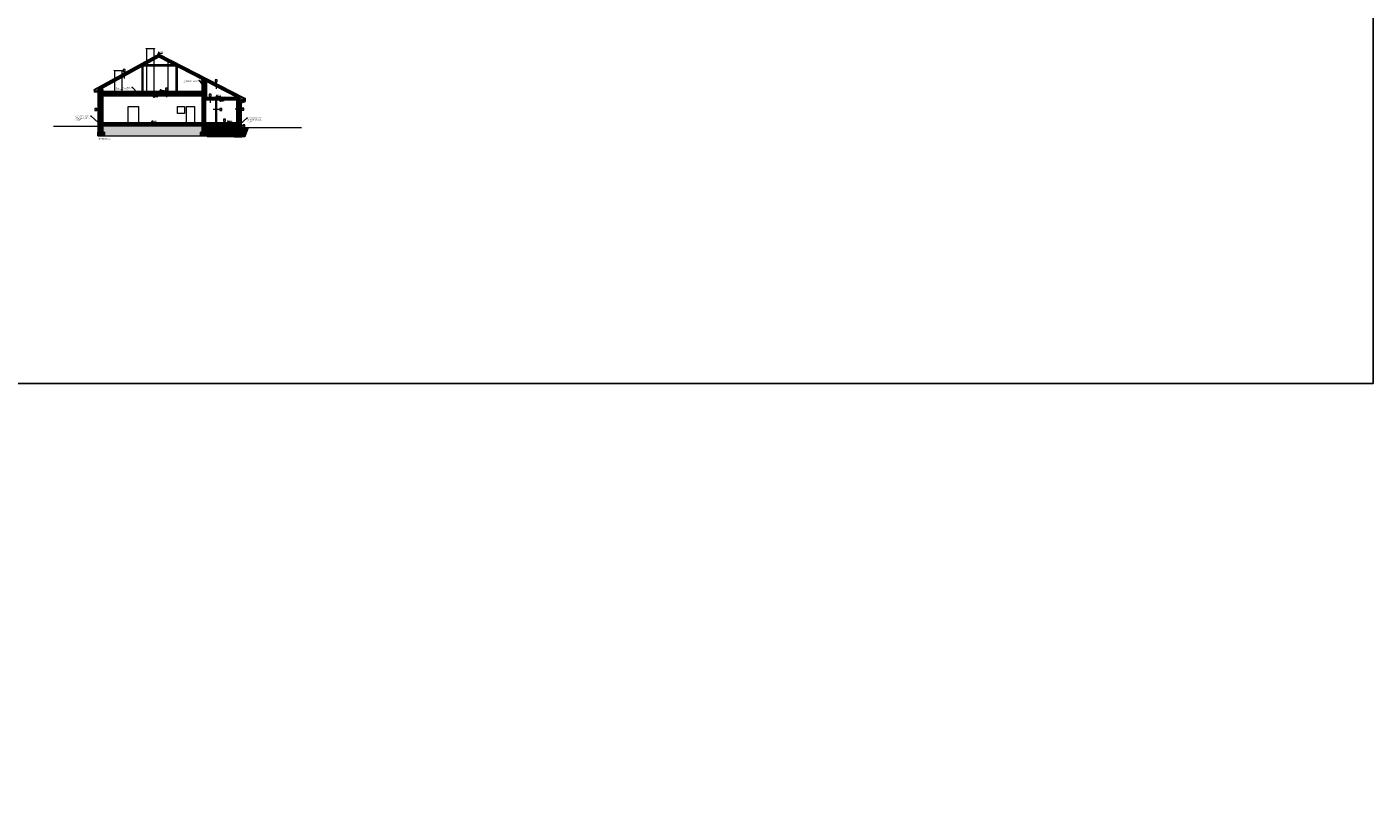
# Model space of a CAD drawing. Header units: millimetres. Extents: x 6506 to 39690, y 6022 to 25261.
# Tile 57 of 59: x 22987 to 39690, y 6022 to 15641. Entities that reach past the tile are written whole.
import ezdxf
from ezdxf import colors
from ezdxf.entities.mleader import LeaderData, LeaderLine
from ezdxf.enums import TextEntityAlignment as Align
from ezdxf.math import Vec2, Vec3

# ---------------------------------------------------------------- set-up
doc = ezdxf.new("R2010")
doc.units = ezdxf.units.MM
doc.linetypes.add('ACAD_ISO03W100', pattern=[30, 12, -18])
doc.layers.add('000_HATCH', color=253, linetype='Continuous', lineweight=5, transparency=0.5)
for name, color, linetype, lineweight, true_color in [('A_DZIAŁOWA_PROJEKTOWANE', 7, 'Continuous', 18, 0x007cb0), ('A_HATCH', 7, 'Continuous', 5, 0x999999), ('A_IZOLEACJA TERMI_PROJEKTOWANA', 7, 'Continuous', 15, 0x0089b6), ('A_WIDOK 2PLAN', 7, 'Continuous', 9, 0x666666), ('A_ŚCIANY NOWOPROJEKTOWANE', 140, 'Continuous', 35, 0x00bfff)]:
    doc.layers.add(name, color=color, linetype=linetype, lineweight=lineweight, true_color=true_color)
for name, color, linetype, lineweight in [('A_HYDROIZOLACJA', 200, 'ACAD_ISO03W100', 9), ('A_KONST_ISTNIEJĄCE', 83, 'Continuous', 25), ('A_OPISY', 40, 'Continuous', 9), ('A_WIDOK', 141, 'Continuous', 13)]:
    doc.layers.add(name, color=color, linetype=linetype, lineweight=lineweight)
doc.layers.add('A_NIEWIDOCZNE  POMOCNICZE', color=252, linetype='ACAD_ISO03W100', lineweight=5, plot=False)
doc.layers.add('A_RYNNY', color=71, linetype='Continuous')
doc.styles.add('APLUS', font='arial.ttf', dxfattribs={"width": 0.6})
doc.styles.get("Standard").update_dxf_attribs({"font": 'arial.ttf'})
doc.linetypes.add('BATTING', pattern='A,0.0001,-0.1,[134,ltypeshp.shx,S=0.1,R=0,X=-0.1,Y=0],-0.2,[134,ltypeshp.shx,S=0.1,R=180,X=0.1,Y=0],-0.1', length=0.4001)
pattern_1 = [(45, (4017.207, -2375.465), (-4.490128, 4.490128), []), (45, (4021.697, -2375.465), (-4.490128, 4.490128), [3.175, -1.5875])]
pattern_2 = [(45, (4017.2067, -2375.465), (-2.24506403, 2.24506403), [])]
pattern_3 = [(135, (-3039.768, -2375.465), (-21.552615, 0), [15.24, -15.24]), (135, (-3037.972, -2373.669), (-21.552615, 0), [15.24, -15.24]), (135, (-3036.176, -2371.873), (-21.552615, 0), [15.24, -15.24]), (135, (-3034.38, -2370.077), (-21.552615, 0), [15.24, -15.24]), (135, (-3032.584, -2368.28), (-21.552615, 0), [15.24, -15.24]), (135, (-3030.787, -2366.485), (-21.552615, 0), [15.24, -15.24]), (135, (-3028.991, -2364.689), (-21.552615, 0), [15.24, -15.24]), (45, (-3050.544, -2364.689), (21.552615, 0), [15.24, -15.24]), (45, (-3052.34, -2362.893), (21.552615, 0), [15.24, -15.24]), (45, (-3054.136, -2361.096), (21.552615, 0), [15.24, -15.24]), (45, (-3055.932, -2359.3), (21.552615, 0), [15.24, -15.24]), (45, (-3057.728, -2357.504), (21.552615, 0), [15.24, -15.24]), (45, (-3059.524, -2355.708), (21.552615, 0), [15.24, -15.24]), (45, (-3061.32, -2353.912), (21.552615, 0), [15.24, -15.24])]

# ---------------------------------------------------------------- blocks, each defined once
blk = doc.blocks.new('*U9')
blk.add_hatch(color=256).paths.add_polyline_path([(0, 0.15), (-0.2, 0.15), (0, 0)])
blk.add_line((0, 0.15), (0, 0.4))
blk.add_lwpolyline([(0, 0.15), (0, 0), (-0.2, 0.15), (0.69, 0.15)])
at = {"style": 'APLUS', "width": 0.8}
blk.add_attdef('%%P_0.00', text='', height=0.2, dxfattribs=at).set_placement((-0.15, 0.15), align=Align.BOTTOM_LEFT)
blk = doc.blocks.new('*U226')
blk.add_hatch(color=256).paths.add_polyline_path([(0, -0.15), (-0.2, -0.15), (0, 0)])
blk.add_line((0, -0.15), (0, -0.4))
blk.add_lwpolyline([(0, -0.15), (0, 0), (-0.2, -0.15), (0.69, -0.15)])
at = {"style": 'APLUS', "width": 0.8}
blk.add_attdef('%%P_0.00', text='', height=0.2, dxfattribs=at).set_placement((-0.15, -0.47), align=Align.BOTTOM_LEFT)
blk = doc.blocks.new('*U227')
blk.add_hatch(color=256).paths.add_polyline_path([(0, 0.15), (-0.2, 0.15), (0, 0)])
blk.add_line((0, 0.15), (0, 0.4))
blk.add_lwpolyline([(0, 0.15), (0, 0), (-0.2, 0.15), (0.69, 0.15)])
at = {"style": 'APLUS', "width": 0.8}
blk.add_attdef('%%P_0.00', text='', height=0.2, dxfattribs=at).set_placement((-0.15, 0.15), align=Align.BOTTOM_LEFT)
blk = doc.blocks.new('*U228')
blk.add_line((0, 0.15), (0, 0.4))
blk.add_lwpolyline([(0, 0.15), (0, 0), (-0.2, 0.15), (0.69, 0.15)])
at = {"style": 'APLUS', "width": 0.8}
blk.add_attdef('%%P_0.00', text='', height=0.2, dxfattribs=at).set_placement((-0.15, 0.15), align=Align.BOTTOM_LEFT)

msp = doc.modelspace()

# ---------------------------------------------------------------- hatches: boundary and pattern name
at = {"layer": '000_HATCH', "ltscale": 2}
h = msp.add_hatch(dxfattribs=at)
h.set_pattern_fill('AR-SAND', color=256, scale=0.3)
h.set_pattern_definition([(37.5, (4017.207, -2375.465), (-0.4800094, 14.682397), [0, -11.5824, 0, -12.954, 0, -12.3825]), (7.5, (4017.207, -2375.465), (13.485698, 21.504753), [0, -6.2484, 0, -10.4394, 0, -4.0005]), (327.5, (4007.834, -2375.465), (23.729771, 0.0431155), [0, -3.81, 0, -13.716, 0, -17.907]), (317.5, (4007.834, -2375.465), (22.906694, 6.68788), [0, -1.905, 0, -8.9916, 0, -10.287])])
h.paths.add_polyline_path([(25139.8, 14288.3), (25139.8, 14333.3), (25159.8, 14333.3), (25159.8, 14412.9), (23927.8, 14412.9), (23927.8, 14333.4), (23947.8, 14333.4), (23947.8, 14288.4)])
h = msp.add_hatch(dxfattribs=at)
h.set_pattern_fill('ANSI33', color=256)
h.set_pattern_definition(pattern_1)
h.paths.add_polyline_path([(25593.8, 14450.9), (25202.8, 14450.9), (25202.8, 14445.9), (25593.8, 14445.9)])
h = msp.add_hatch(dxfattribs=at)
h.set_pattern_fill('ANSI31', color=256)
h.set_pattern_definition(pattern_2)
h.paths.add_polyline_path([(25593.8, 14423.9), (25593.8, 14433.9), (25202.8, 14433.9), (25202.8, 14423.9)])
h = msp.add_hatch(dxfattribs=at)
h.set_pattern_fill('AR-CONC', color=256, scale=0.05)
h.set_pattern_definition([(50, (4017.207, -2375.465), (9.1092334, -0.7969543), [0.9525, -10.4775]), (355, (4017.207, -2375.465), (-1.762171, 9.5528423), [0.762, -8.3820292]), (100.451445, (4017.966, -2375.531), (7.3470624, 8.7558876), [0.8095004, -8.9045122]), (46.1842, (4017.207, -2372.925), (13.553952, -2.1021164), [1.42875, -15.71625]), (96.63556, (4018.336, -2373.1), (11.870207, 12.371306), [1.214251, -13.3567804]), (351.18415, (4017.207, -2372.925), (11.870207, 12.371306), [1.1429984, -12.5729866]), (21, (4018.477, -2373.56), (7.5807196, -5.11326), [0.9525, -10.4775]), (326, (4018.477, -2373.56), (3.0901014, 9.2093983), [0.762, -8.382]), (71.451445, (4019.1085, -2373.986), (10.670821, 4.0961384), [0.8095004, -8.904497]), (37.5, (4017.2067, -2375.465), (0.15443016, 4.22775194), [0, -8.2804, 0, -8.509, 0, -8.41375]), (7.5, (4017.2067, -2375.465), (3.3409831, 5.00902874), [0, -4.8514, 0, -8.0899, 0, -3.20675]), (327.5, (4014.3746, -2375.465), (6.77952976, -0.2864372), [0, -3.175, 0, -9.906, 0, -13.1445]), (317.5, (4013.1046, -2375.465), (7.4064591, 1.2713246), [0, -4.1275, 0, -6.5786, 0, -9.3345])])
h.paths.add_polyline_path([(25202.8, 14423.9), (25202.8, 14403.9), (25593.8, 14403.9), (25593.8, 14423.9)])
h = msp.add_hatch(dxfattribs=at)
h.set_pattern_fill('AR-PARQ1', color=256, scale=0.05, angle=45)
h.set_pattern_definition(pattern_3)
h.paths.add_polyline_path([(25202.8, 14403.9), (25202.8, 14333.3), (25222.8, 14333.3), (25222.8, 14278.3), (25560.3, 14278.3), (25570.3, 14288.3), (25570.3, 14333.3), (25593.8, 14333.3), (25593.8, 14403.9)])
h = msp.add_hatch(dxfattribs=at)
h.set_pattern_fill('AR-PARQ1', color=256, scale=0.05, angle=45)
h.set_pattern_definition(pattern_3)
h.paths.add_polyline_path([(25629.8, 14390.9), (25629.8, 14334.3), (25641.3, 14334.3), (25641.3, 14333.8), (25641.3, 14333.3), (25641.3, 14288.3), (25651.3, 14278.3), (25691.3, 14278.3), (25730.7, 14390.9)])
at = {"layer": 'A_DZIAŁOWA_PROJEKTOWANE', "ltscale": 2}
h = msp.add_hatch(dxfattribs=at)
h.set_pattern_fill('ANSI31', color=256)
h.set_pattern_definition(pattern_2)
h.paths.add_polyline_path([(25593.8, 14434.9), (25617.8, 14434.9), (25617.8, 14751.4), (25593.8, 14751.4)])
h = msp.add_hatch(dxfattribs=at)
h.set_pattern_fill('ANSI33', color=256)
h.set_pattern_definition(pattern_1)
h.paths.add_polyline_path([(25617.8, 14433.9), (25593.8, 14433.9), (25593.8, 14333.3), (25617.8, 14333.3)])
h.paths.add_polyline_path([(25570.3, 14333.3), (25570.3, 14288.3), (25641.3, 14288.3), (25641.3, 14333.3)])
h = msp.add_hatch(dxfattribs=at)
h.set_pattern_fill('ANSI31', color=256)
h.set_pattern_definition(pattern_2)
h.paths.add_polyline_path([(25641.3, 14288.3), (25570.3, 14288.3), (25560.3, 14278.3), (25651.3, 14278.3)])
at = {"layer": 'A_HATCH'}
h = msp.add_hatch(dxfattribs=at)
h.set_pattern_fill('ANSI31', color=256, scale=2)
h.set_pattern_definition([(45, (4017.207, -2375.465), (-4.490128, 4.490128), [])])
h.paths.add_polyline_path([(25202.8, 14812.9), (25159.8, 14812.9), (25159.8, 14333.3), (25202.8, 14333.3)])
h.paths.add_polyline_path([(25222.8, 14333.3), (25139.8, 14333.3), (25139.8, 14288.3), (25222.8, 14288.3)])
h.paths.add_polyline_path([(25159.8, 14452.9), (23927.8, 14452.9), (23927.8, 14412.9), (25159.8, 14412.9)])
h.paths.add_polyline_path([(23947.8, 14333.4), (23864.8, 14333.4), (23864.8, 14288.4), (23947.8, 14288.4)])
h.paths.add_polyline_path([(23927.8, 14812.9), (23884.8, 14812.9), (23884.8, 14333.4), (23927.8, 14333.4)])
h.paths.add_polyline_path([(25159.8, 14812.9), (23927.8, 14812.9), (23927.8, 14787.9), (25159.8, 14787.9)])
h.paths.add_polyline_path([(23927.8, 14862.9), (23899.8, 14862.9), (23899.8, 14812.9), (23927.8, 14812.9)])
h.paths.add_polyline_path([(23899.8, 14862.9), (23884.8, 14862.9), (23884.8, 14812.9), (23899.8, 14812.9)])
h.paths.add_polyline_path([(25202.8, 14973.5), (25194.3, 14977.9), (25175.8, 14977.9), (25175.8, 14812.9), (25202.8, 14812.9)])
h.paths.add_polyline_path([(25175.8, 14977.9), (25159.8, 14977.9), (25159.8, 14812.9), (25175.8, 14812.9)])
at = {"layer": 'A_NIEWIDOCZNE  POMOCNICZE', "ltscale": 2}
h = msp.add_hatch(dxfattribs=at)
h.set_pattern_fill('HONEY', color=256, scale=0.2)
h.set_pattern_definition([(0, (-3039.7677, -2375.4649), (0.9525, 0.549926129), [0.635, -1.27]), (120, (-3039.7677, -2375.4649), (-0.952499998, 0.549926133), [0.635, -1.27]), (60, (-3039.7677, -2375.4649), (2e-09, 1.099852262), [-1.27, 0.635])])
h.paths.add_polyline_path([(25618.8, 14339.8), (25618.8, 14334.3), (25624.1, 14334.3)])
at = {"layer": 'A_OPISY', "transparency": 33554560}
msp.add_hatch(color=116, dxfattribs=at).paths.add_polyline_path([(28871.3, 6021.7), (25049.5, 6021.7), (25049.9, 6021.7)], flags=0)

# ---------------------------------------------------------------- linework, layer by layer
at = {"layer": '000_HATCH', "linetype": 'BATTING', "ltscale": 6}
for p, q in [((23927.8, 14834.4), (25159.8, 14834.4)), ((25202.8, 14741.9), (25594.3, 14741.9))]:
    msp.add_line(p, q, dxfattribs=at)
at = {"layer": '000_HATCH', "linetype": 'BATTING', "ltscale": 22}
for p, q in [((23927.8, 14822.9), (24411.7, 14822.9)), ((24426.7, 14822.9), (24835.4, 14822.9)), ((24850.4, 14822.9), (25159.8, 14822.9))]:
    msp.add_line(p, q, dxfattribs=at)
at = {"layer": '000_HATCH', "linetype": 'BATTING', "ltscale": 5}
for p, q in [((24411.7, 14829.9), (24426.7, 14829.9)), ((24835.4, 14829.9), (24850.4, 14829.9))]:
    msp.add_line(p, q, dxfattribs=at)
at = {"layer": '000_HATCH', "ltscale": 2}
for p, q in [((25202.8, 14751.4), (25202.8, 14751.4)), ((25730.7, 14390.9), (25691.3, 14278.3)), ((23947.8, 14288.4), (25139.8, 14288.4)), ((25691.3, 14278.3), (25222.8, 14278.3))]:
    msp.add_line(p, q, dxfattribs=at)
at = {"layer": '000_HATCH', "linetype": 'BATTING', "ltscale": 12}
msp.add_line((25202.8, 14439.9), (25593.8, 14439.9), dxfattribs=at)
at = {"layer": '000_HATCH', "ltscale": 2, "const_width": 1.5}
for points in [[(23884.8, 14452.9), (23872.8, 14452.9), (23872.8, 14460.4)], [(25617.8, 14433.9), (25633, 14433.9), (25633, 14441.4)]]:
    msp.add_lwpolyline(points, dxfattribs=at)
at = {"layer": 'A_DZIAŁOWA_PROJEKTOWANE', "ltscale": 2}
for p, q in [((25330.8, 14452.9), (25330.8, 14739.5)), ((25332.3, 14452.9), (25332.3, 14739.5)), ((25339.8, 14452.9), (25339.8, 14739.5)), ((25341.3, 14452.9), (25341.3, 14739.5)), ((25617.8, 14433.9), (25618.8, 14433.9))]:
    msp.add_line(p, q, dxfattribs=at)
at = {"layer": 'A_HYDROIZOLACJA', "ltscale": 0.2, "const_width": 1}
for points in [[(23927.8, 14837.4), (25159.8, 14837.4)], [(23927.8, 14813.4), (25159.8, 14813.4)], [(25202.8, 14738.9), (25594.3, 14738.9)], [(25202.8, 14445.4), (25593.8, 14445.4)], [(25202.8, 14434.4), (25617.8, 14434.4)], [(25618.3, 14334.3), (25618.3, 14453.9)], [(25641.3, 14333.8), (25570.3, 14333.8)]]:
    msp.add_lwpolyline(points, dxfattribs=at)
at = {"layer": 'A_IZOLEACJA TERMI_PROJEKTOWANA', "ltscale": 18}
for p, q in [((23872.8, 14333.4), (23872.8, 14877.9)), ((23918.8, 14882.5), (23918.8, 14862.9))]:
    msp.add_line(p, q, dxfattribs=at)
at = {"layer": 'A_IZOLEACJA TERMI_PROJEKTOWANA', "linetype": 'BATTING', "ltscale": 14}
msp.add_line((23878.8, 14333.4), (23878.8, 14881.2), dxfattribs=at)
at = {"layer": 'A_IZOLEACJA TERMI_PROJEKTOWANA', "linetype": 'BATTING', "ltscale": 5}
for p, q in [((23916.8, 14881.4), (23916.8, 14862.9)), ((25596.3, 14770.8), (25596.3, 14751.4))]:
    msp.add_line(p, q, dxfattribs=at)
at = {"layer": 'A_IZOLEACJA TERMI_PROJEKTOWANA', "linetype": 'BATTING', "ltscale": 19}
msp.add_line((25210.3, 14771.4), (25210.3, 14964), dxfattribs=at)
at = {"layer": 'A_IZOLEACJA TERMI_PROJEKTOWANA', "ltscale": 2}
for p, q in [((25217.8, 14771.4), (25217.8, 14960.1)), ((23927.8, 14831.9), (25159.8, 14831.9)), ((25202.8, 14771.4), (25593.8, 14771.4)), ((25202.8, 14771.4), (25217.8, 14771.4)), ((25594.3, 14772.2), (25594.3, 14751.4)), ((25632.8, 14433.9), (25632.8, 14772.8)), ((25632.8, 14433.9), (25618.8, 14433.9)), ((25625.8, 14433.9), (25618.8, 14433.9)), ((25625.3, 14433.9), (25632.8, 14433.9)), ((25629.8, 14433.9), (25629.8, 14334.3)), ((25618.8, 14339.8), (25624.1, 14334.3))]:
    msp.add_line(p, q, dxfattribs=at)
at = {"layer": 'A_IZOLEACJA TERMI_PROJEKTOWANA', "linetype": 'BATTING', "ltscale": 22}
msp.add_line((25202.8, 14761.4), (25593.8, 14761.4), dxfattribs=at)
at = {"layer": 'A_IZOLEACJA TERMI_PROJEKTOWANA', "linetype": 'BATTING', "ltscale": 18}
msp.add_line((25625.3, 14773.9), (25625.3, 14433.9), dxfattribs=at)
at = {"layer": 'A_IZOLEACJA TERMI_PROJEKTOWANA', "linetype": 'BATTING', "ltscale": 13}
msp.add_line((25624.3, 14433.9), (25624.3, 14334.3), dxfattribs=at)
at = {"layer": 'A_IZOLEACJA TERMI_PROJEKTOWANA', "linetype": 'BATTING', "ltscale": 22}
msp.add_lwpolyline([(25617.8, 14770.4), (24623.2, 15281.4), (23884.8, 14874.2)], dxfattribs=at)
at = {"layer": 'A_IZOLEACJA TERMI_PROJEKTOWANA', "ltscale": 2}
for points in [[(25165.1, 14992.9), (24623.3, 15271.2), (23910.1, 14877.9)], [(25160.8, 14990.6), (24623.4, 15266.7), (23918.8, 14878.1)], [(25605.8, 14766.4), (25202.8, 14973.5)], [(25594.3, 14767.8), (25202.8, 14969)]]:
    msp.add_lwpolyline(points, dxfattribs=at)
at = {"layer": 'A_IZOLEACJA TERMI_PROJEKTOWANA', "linetype": 'BATTING', "ltscale": 5}
for points in [[(25160.8, 14992.8), (24623.4, 15269), (23918.8, 14880.4)], [(25189.9, 14977.9), (25175.8, 14985.1)], [(25594.3, 14770.1), (25202.8, 14971.2)]]:
    msp.add_lwpolyline(points, dxfattribs=at)
at = {"layer": 'A_IZOLEACJA TERMI_PROJEKTOWANA', "ltscale": 18}
msp.add_lwpolyline([(24627.6, 15269), (24625.5, 15267.9)], dxfattribs=at)
at = {"layer": 'A_KONST_ISTNIEJĄCE', "ltscale": 2}
for p, q in [((25159.8, 14812.9), (25159.8, 14977.9)), ((25159.8, 14977.9), (25175.8, 14977.9)), ((25175.8, 14812.9), (25175.8, 14977.9)), ((25175.8, 14977.9), (25202.8, 14977.9)), ((25202.8, 14812.9), (25202.8, 14977.9)), ((23884.8, 14812.9), (23884.8, 14862.9)), ((23899.8, 14862.9), (23884.8, 14862.9)), ((23927.8, 14812.9), (23884.8, 14812.9)), ((23884.8, 14333.4), (23884.8, 14812.9)), ((23899.8, 14812.9), (23899.8, 14862.9)), ((23927.8, 14862.9), (23899.8, 14862.9)), ((23927.8, 14812.9), (23927.8, 14862.9)), ((23927.8, 14333.4), (23927.8, 14812.9)), ((25159.8, 14812.9), (23927.8, 14812.9)), ((25159.8, 14787.9), (23927.8, 14787.9)), ((25159.8, 14333.3), (25159.8, 14812.9)), ((25159.8, 14812.9), (25202.8, 14812.9)), ((25202.8, 14333.3), (25202.8, 14812.9)), ((25159.8, 14452.9), (23927.8, 14452.9)), ((25159.8, 14412.9), (23927.8, 14412.9)), ((23864.8, 14333.4), (23947.8, 14333.4)), ((23864.8, 14333.4), (23864.8, 14288.4)), ((23864.8, 14288.4), (23947.8, 14288.4)), ((23947.8, 14333.4), (23947.8, 14288.4)), ((25139.8, 14333.3), (25222.8, 14333.3)), ((25139.8, 14333.3), (25139.8, 14288.3)), ((25139.8, 14288.3), (25222.8, 14288.3)), ((25222.8, 14333.3), (25222.8, 14288.3))]:
    msp.add_line(p, q, dxfattribs=at)
for points in [[(6506.4, 11214.7), (39689.6, 11214.7), (39689.6, 25260.9), (6506.4, 25260.9)], [(25598.3, 14751.4), (25613.3, 14751.4), (25613.3, 14766.4), (25598.3, 14766.4)]]:
    msp.add_lwpolyline(points, close=True, dxfattribs=at)
at = {"layer": 'A_NIEWIDOCZNE  POMOCNICZE', "ltscale": 2}
for p, q in [((24411.7, 14831.9), (24411.7, 14827.9)), ((24835.4, 14831.9), (24835.4, 14827.9)), ((25222.8, 14288.3), (25222.8, 14278.3))]:
    msp.add_line(p, q, dxfattribs=at)
at = {"layer": 'A_OPISY'}
for p, q in [((24192.1, 15086.3), (24192.1, 15001.9)), ((25333.5, 14959.4), (25333.5, 14875)), ((24717.6, 14854.5), (24717.6, 14770)), ((25259.2, 14783.1), (25259.2, 14698.7)), ((23938.7, 14617.6), (23854.3, 14617.6)), ((25380.4, 14617.6), (25295.9, 14617.6)), ((25654.6, 14620), (25570.2, 14620)), ((25438.8, 14472.4), (25438.8, 14387.9)), ((25667.6, 14413.4), (25583.1, 14413.4))]:
    msp.add_line(p, q, dxfattribs=at)
for points in [[(24179.6, 15086.3), (24204.6, 15086.3), (24204.6, 15111.3), (24179.6, 15111.3)], [(24705.1, 14854.5), (24730.1, 14854.5), (24730.1, 14879.5), (24705.1, 14879.5)], [(25321, 14959.4), (25346, 14959.4), (25346, 14984.4), (25321, 14984.4)], [(25246.7, 14783.1), (25271.7, 14783.1), (25271.7, 14808.1), (25246.7, 14808.1)], [(23829.3, 14605.1), (23854.3, 14605.1), (23854.3, 14630.1), (23829.3, 14630.1)], [(25380.4, 14605.1), (25405.4, 14605.1), (25405.4, 14630.1), (25380.4, 14630.1)], [(25654.6, 14607.5), (25679.6, 14607.5), (25679.6, 14632.5), (25654.6, 14632.5)], [(25426.3, 14472.4), (25451.3, 14472.4), (25451.3, 14497.4), (25426.3, 14497.4)], [(25667.6, 14400.9), (25692.6, 14400.9), (25692.6, 14425.9), (25667.6, 14425.9)]]:
    msp.add_lwpolyline(points, close=True, dxfattribs=at)
at = {"layer": 'A_RYNNY'}
for p, q in [((25636.4, 14689.4), (25627.4, 14689.4)), ((25636.4, 14613.7), (25627.4, 14613.7)), ((25636.4, 14535.4), (25627.4, 14535.4)), ((25636.4, 14457.1), (25627.4, 14457.1))]:
    msp.add_line(p, q, dxfattribs=at)
for points in [[(25636.4, 14390.9), (25636.4, 14706.2), (25683.1, 14723.1), (25683.1, 14746.8)], [(25693.1, 14746.8), (25693.1, 14715.5), (25646.4, 14698.6), (25646.4, 14390.9)], [(25682.8, 14747.1), (25684.3, 14745.8), (25686.2, 14745), (25688.1, 14744.7), (25690, 14745), (25691.8, 14745.8), (25693.4, 14747.1), (25694.6, 14748.7), (25695.3, 14750.7), (25695.6, 14752.8), (25696.3, 14753.1), (25696.5, 14753.2), (25696.7, 14753.4), (25696.8, 14753.6), (25696.8, 14753.9), (25696.7, 14754.1), (25696.5, 14754.3), (25696.3, 14754.4), (25696.1, 14754.5), (25695.9, 14754.4), (25695.7, 14754.3), (25695.5, 14754.1), (25695.5, 14753.8), (25695.5, 14753.8), (25695.6, 14754.1), (25695.7, 14754.2), (25695.9, 14754.4), (25696.1, 14754.4), (25696.3, 14754.4), (25696.5, 14754.3), (25696.6, 14754.1), (25696.7, 14753.9), (25696.7, 14753.6), (25696.6, 14753.4), (25696.5, 14753.2), (25696.3, 14753.1), (25695.5, 14752.9), (25695.3, 14750.7), (25694.5, 14748.8), (25693.4, 14747.1), (25691.8, 14745.8), (25690, 14745), (25688.1, 14744.7), (25686.2, 14745), (25684.4, 14745.8), (25682.8, 14747.1)]]:
    msp.add_lwpolyline(points, dxfattribs=at)
for points in [[(25646.4, 14690.6), (25636.4, 14690.6), (25636.4, 14688.3), (25646.4, 14688.3)], [(25646.4, 14614.8), (25636.4, 14614.8), (25636.4, 14612.5), (25646.4, 14612.5)], [(25646.4, 14536.6), (25636.4, 14536.6), (25636.4, 14534.3), (25646.4, 14534.3)], [(25646.4, 14458.3), (25636.4, 14458.3), (25636.4, 14456), (25646.4, 14456)]]:
    msp.add_lwpolyline(points, close=True, dxfattribs=at)
at = {"layer": 'A_WIDOK', "ltscale": 2}
for p, q in [((24449.9, 15200.7), (24457.1, 15200.1)), ((24455.2, 15203.6), (24451.9, 15197.2)), ((24528.7, 15244.2), (24535.9, 15243.6)), ((24534, 15247.1), (24530.7, 15240.7)), ((24615.8, 15292.2), (24623, 15291.6)), ((24621.1, 15295.1), (24617.8, 15288.7)), ((24630.2, 15292.4), (24623, 15291.6)), ((24624.9, 15295.2), (24628.4, 15288.9)), ((24718.7, 15247), (24711.5, 15246.1)), ((24713.3, 15249.7), (24716.8, 15243.4)), ((24798.7, 15205.8), (24791.6, 15205)), ((24793.4, 15208.6), (24796.9, 15202.3)), ((24213.5, 15070.3), (24220.7, 15069.7)), ((24218.8, 15073.2), (24215.4, 15066.8)), ((24292.3, 15113.8), (24299.5, 15113.2)), ((24297.6, 15116.7), (24294.2, 15110.3)), ((24371.1, 15157.2), (24378.3, 15156.6)), ((24376.4, 15160.1), (24373, 15153.7)), ((24850.4, 15154.5), (24411.7, 15154.5)), ((24411.7, 15154.5), (24411.7, 14812.9)), ((24426.7, 15154.5), (24426.7, 14812.9)), ((24821.3, 15169.5), (24438.9, 15169.5)), ((24835.4, 15154.5), (24835.4, 14812.9)), ((24850.4, 15154.5), (24850.4, 14812.9)), ((24878.8, 15164.7), (24871.6, 15163.9)), ((24873.4, 15167.4), (24877, 15161.1)), ((24958.8, 15123.6), (24951.7, 15122.8)), ((24953.5, 15126.3), (24957, 15120)), ((25038.9, 15082.4), (25031.7, 15081.6)), ((25033.5, 15085.2), (25037.1, 15078.9)), ((25118.9, 15041.3), (25111.8, 15040.5)), ((25113.6, 15044.1), (25117.1, 15037.8)), ((23898.3, 14896.5), (23905.4, 14895.9)), ((23899.8, 14877.9), (23914.8, 14862.9)), ((23914.8, 14877.9), (23899.8, 14862.9)), ((23903.5, 14899.4), (23900.2, 14893)), ((23977.1, 14939.9), (23984.3, 14939.3)), ((23982.3, 14942.8), (23979, 14936.4)), ((24055.9, 14983.4), (24063.1, 14982.8)), ((24061.1, 14986.3), (24057.8, 14979.9)), ((24134.7, 15026.9), (24141.9, 15026.3)), ((24139.9, 15029.8), (24136.6, 15023.4)), ((25160.8, 14992.9), (25175.8, 14977.9)), ((25175.8, 14992.9), (25160.8, 14977.9)), ((25199, 15000.2), (25191.8, 14999.4)), ((25193.7, 15002.9), (25197.2, 14996.6)), ((25279, 14959.1), (25271.9, 14958.2)), ((25273.7, 14961.8), (25277.2, 14955.5)), ((25359.1, 14917.9), (25351.9, 14917.1)), ((25353.8, 14920.7), (25357.3, 14914.4)), ((25439.1, 14876.8), (25432, 14876)), ((25433.8, 14879.5), (25437.3, 14873.2)), ((23817.3, 14860.4), (23822.8, 14850.3)), ((23820.9, 14853.8), (23828.1, 14853.2)), ((23826.2, 14856.7), (23822.8, 14850.3)), ((23822.8, 14850.3), (23822.8, 14829.7)), ((23872.8, 14829.7), (23822.8, 14829.7)), ((25159.8, 14839.9), (23927.8, 14839.9)), ((25159.8, 14837.9), (23927.8, 14837.9)), ((25159.8, 14836.9), (23927.8, 14836.9)), ((25159.8, 14813.9), (23927.8, 14813.9)), ((25159.8, 14812.9), (23927.8, 14812.9)), ((24411.7, 14827.9), (24426.7, 14812.9)), ((24426.7, 14827.9), (24411.7, 14812.9)), ((24835.4, 14827.9), (24850.4, 14812.9)), ((24850.4, 14827.9), (24835.4, 14812.9)), ((25594.3, 14744.4), (25202.8, 14744.4)), ((25594.3, 14738.4), (25202.8, 14738.4)), ((25594.3, 14736.4), (25202.8, 14736.4)), ((25519.2, 14835.7), (25512, 14834.8)), ((25513.9, 14838.4), (25517.4, 14832.1)), ((25599.2, 14794.5), (25592.1, 14793.7)), ((25593.9, 14797.3), (25597.4, 14791)), ((25598.3, 14766.4), (25598.3, 14770.3)), ((25598.3, 14766.4), (25613.3, 14751.4)), ((25613.3, 14766.4), (25598.3, 14751.4)), ((25682.8, 14726.9), (25632.8, 14726.9)), ((25684.7, 14750.7), (25677.5, 14749.8)), ((25679.3, 14753.4), (25682.8, 14747.1)), ((25688.1, 14757.3), (25682.8, 14747.1)), ((25682.8, 14747.1), (25682.8, 14726.9)), ((23872.8, 14406.9), (23318.6, 14406.9)), ((25593.8, 14452.9), (25202.8, 14452.9)), ((25593.8, 14450.9), (25202.8, 14450.9)), ((25593.8, 14445.9), (25202.8, 14445.9)), ((25593.8, 14444.9), (25202.8, 14444.9)), ((25202.8, 14444.9), (25202.8, 14434.9)), ((25617.8, 14434.9), (25202.8, 14434.9)), ((25593.8, 14433.9), (25202.8, 14433.9)), ((25593.8, 14423.9), (25202.8, 14423.9)), ((25593.8, 14403.9), (25202.8, 14403.9)), ((25618.8, 14453.9), (25617.8, 14453.9)), ((25618.8, 14334.3), (25618.8, 14453.9)), ((26392.2, 14390.9), (25629.8, 14390.9)), ((25560.3, 14278.3), (25570.3, 14288.3)), ((25560.3, 14278.3), (25651.3, 14278.3)), ((25570.3, 14333.3), (25570.3, 14334.3)), ((25570.3, 14334.3), (25641.3, 14334.3)), ((25641.3, 14334.3), (25641.3, 14333.3)), ((25651.3, 14278.3), (25641.3, 14288.3))]:
    msp.add_line(p, q, dxfattribs=at)
for points in [[(25688.1, 14757.3), (24622.8, 15304.6), (23817.3, 14860.4)], [(25687.2, 14755.5), (24622.9, 15302.4), (23818.2, 14858.6)], [(25686, 14753.3), (24622.9, 15299.5), (23819.4, 14856.4)], [(25682.8, 14751.6), (24623, 15296.1), (23820.9, 14853.8)], [(25681, 14748), (24623, 15291.6), (23822.8, 14850.3)], [(25160.8, 14989.4), (24623.4, 15265.6), (23918.8, 14877)], [(23899.8, 14872.2), (23822.8, 14829.7)], [(25194.3, 14977.9), (25175.8, 14987.3)], [(25185.6, 14977.9), (25175.8, 14982.9)], [(25183.4, 14977.9), (25175.8, 14981.7)], [(25594.3, 14766.7), (25202.8, 14967.9)], [(25682.8, 14726.9), (25613.3, 14762.6)]]:
    msp.add_lwpolyline(points, dxfattribs=at)
for points in [[(24242.8, 14652.9), (24369.8, 14652.9), (24369.8, 14452.9), (24242.8, 14452.9)], [(24853.8, 14652.9), (24941.8, 14652.9), (24941.8, 14567.9), (24853.8, 14567.9)], [(24966.8, 14652.9), (25066.8, 14652.9), (25066.8, 14452.9), (24966.8, 14452.9)]]:
    msp.add_lwpolyline(points, close=True, dxfattribs=at)
at = {"layer": 'A_WIDOK 2PLAN', "ltscale": 2}
for p, q in [((24472.3, 15370.7), (24472.3, 15217.6)), ((24563.3, 15370.7), (24472.3, 15370.7)), ((24563.3, 15370.7), (24563.3, 15267.8)), ((24563.3, 15238.1), (24563.3, 15169.5)), ((24740.3, 15169.5), (24740.3, 15211.1)), ((24073.3, 15098.3), (24073.3, 14997.6)), ((24165.3, 15098.3), (24073.3, 15098.3)), ((24164.3, 15098.3), (24073.3, 15098.3)), ((24165.3, 15098.3), (24165.3, 15048.3)), ((24472.3, 15187.9), (24472.3, 15169.5)), ((24472.3, 15154.5), (24472.3, 14812.9)), ((24563.3, 15154.5), (24563.3, 14812.9)), ((24740.3, 14812.9), (24740.3, 15154.5)), ((24073.3, 14967.9), (24073.3, 14812.9)), ((24165.3, 15018.6), (24165.3, 14812.9))]:
    msp.add_line(p, q, dxfattribs=at)
for points in [[(24467.3, 15373.7), (24568.3, 15373.7), (24568.3, 15370.7), (24467.3, 15370.7)], [(24068.3, 15101.3), (24170.3, 15101.3), (24170.3, 15098.3), (24068.3, 15098.3)]]:
    msp.add_lwpolyline(points, close=True, dxfattribs=at)
at = {"layer": 'A_ŚCIANY NOWOPROJEKTOWANE', "ltscale": 2}
for p, q in [((25202.8, 14751.4), (25593.8, 14751.4)), ((25202.8, 14751.4), (25202.8, 14739.4)), ((25202.8, 14739.4), (25593.8, 14739.4)), ((25593.8, 14333.3), (25593.8, 14751.4)), ((25593.8, 14751.4), (25617.8, 14751.4)), ((25617.8, 14333.3), (25617.8, 14751.4)), ((25593.8, 14433.9), (25617.8, 14433.9)), ((25570.3, 14333.3), (25641.3, 14333.3)), ((25570.3, 14333.3), (25570.3, 14288.3)), ((25570.3, 14288.3), (25641.3, 14288.3)), ((25641.3, 14333.3), (25641.3, 14288.3))]:
    msp.add_line(p, q, dxfattribs=at)
for points in [[(24449.9, 15200.7), (24451.9, 15197.2), (24457.1, 15200.1), (24455.2, 15203.6)], [(24528.7, 15244.2), (24530.7, 15240.7), (24535.9, 15243.6), (24534, 15247.1)], [(24615.8, 15292.2), (24617.8, 15288.7), (24623, 15291.6), (24621.1, 15295.1)], [(24630.2, 15292.4), (24628.4, 15288.9), (24623, 15291.6), (24624.9, 15295.2)], [(24718.7, 15247), (24716.8, 15243.4), (24711.5, 15246.1), (24713.3, 15249.7)], [(24798.7, 15205.8), (24796.9, 15202.3), (24791.6, 15205), (24793.4, 15208.6)], [(24213.5, 15070.3), (24215.4, 15066.8), (24220.7, 15069.7), (24218.8, 15073.2)], [(24292.3, 15113.8), (24294.2, 15110.3), (24299.5, 15113.2), (24297.6, 15116.7)], [(24371.1, 15157.2), (24373, 15153.7), (24378.3, 15156.6), (24376.4, 15160.1)], [(24878.8, 15164.7), (24877, 15161.1), (24871.6, 15163.9), (24873.4, 15167.4)], [(24958.8, 15123.6), (24957, 15120), (24951.7, 15122.8), (24953.5, 15126.3)], [(25038.9, 15082.4), (25037.1, 15078.9), (25031.7, 15081.6), (25033.5, 15085.2)], [(25118.9, 15041.3), (25117.1, 15037.8), (25111.8, 15040.5), (25113.6, 15044.1)], [(23898.3, 14896.5), (23900.2, 14893), (23905.4, 14895.9), (23903.5, 14899.4)], [(23899.8, 14862.9), (23914.8, 14862.9), (23914.8, 14877.9), (23899.8, 14877.9)], [(23977.1, 14939.9), (23979, 14936.4), (23984.3, 14939.3), (23982.3, 14942.8)], [(24055.9, 14983.4), (24057.8, 14979.9), (24063.1, 14982.8), (24061.1, 14986.3)], [(24134.7, 15026.9), (24136.6, 15023.4), (24141.9, 15026.3), (24139.9, 15029.8)], [(25160.8, 14977.9), (25175.8, 14977.9), (25175.8, 14992.9), (25160.8, 14992.9)], [(25199, 15000.2), (25197.2, 14996.6), (25191.8, 14999.4), (25193.7, 15002.9)], [(25279, 14959.1), (25277.2, 14955.5), (25271.9, 14958.2), (25273.7, 14961.8)], [(25359.1, 14917.9), (25357.3, 14914.4), (25351.9, 14917.1), (25353.8, 14920.7)], [(25439.1, 14876.8), (25437.3, 14873.2), (25432, 14876), (25433.8, 14879.5)], [(23820.9, 14853.8), (23822.8, 14850.3), (23828.1, 14853.2), (23826.2, 14856.7)], [(24411.7, 14812.9), (24426.7, 14812.9), (24426.7, 14827.9), (24411.7, 14827.9)], [(24835.4, 14812.9), (24850.4, 14812.9), (24850.4, 14827.9), (24835.4, 14827.9)], [(25519.2, 14835.7), (25517.4, 14832.1), (25512, 14834.8), (25513.9, 14838.4)], [(25599.2, 14794.5), (25597.4, 14791), (25592.1, 14793.7), (25593.9, 14797.3)], [(25598.3, 14751.4), (25613.3, 14751.4), (25613.3, 14766.4), (25598.3, 14766.4)], [(25684.7, 14750.7), (25682.8, 14747.1), (25677.5, 14749.8), (25679.3, 14753.4)]]:
    msp.add_lwpolyline(points, close=True, dxfattribs=at)

# ---------------------------------------------------------------- block references
at = {"layer": 'A_OPISY', "transparency": 33554687, "xscale": 68.67492864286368, "yscale": 68.67492864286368, "zscale": 68.67492864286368, "rotation": 1.435389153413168e-05}
for name, p, values in [('*U228', (24622.8, 15304.6), {'%%P_0.00': '+  8,52'}), ('*U228', (24647, 14839.9), {'%%P_0.00': '+  3,77'}), ('*U227', (24563.3, 14812.9), {'%%P_0.00': '+  3,50'}), ('*U228', (25346, 14771.4), {'%%P_0.00': '+  3,19'}), ('*U227', (25387.9, 14751.4), {'%%P_0.00': '+  2,99'}), ('*U9', (24543.8, 14452.9), {'%%P_0.00': '%%p  0,00'}), ('*U9', (25484.3, 14452.9), {'%%P_0.00': '%%p  0,00'})]:
    msp.add_blockref(name, p, dxfattribs=at).add_auto_attribs(values)
at = {"layer": 'A_OPISY', "transparency": 33554687}
ref = msp.add_blockref('*U226', (24563.1, 14787.9), dxfattribs=dict(at, xscale=68.67492864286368, yscale=68.67492864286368, zscale=68.67492864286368, rotation=1.435389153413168e-05))
ref.add_attrib('%%P_0.00', '+  3,35', dxfattribs={"layer": '0', "height": 13.73, "rotation": 0.00001, "style": 'APLUS', "width": 0.8}).set_placement((24553.1, 14758.1), align=Align.BOTTOM_LEFT)
ref = msp.add_blockref('*U226', (25387.9, 14739.4), dxfattribs=dict(at, xscale=68.67492864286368, yscale=68.67492864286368, zscale=68.67492864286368, rotation=1.435389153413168e-05))
ref.add_attrib('%%P_0.00', '+  2,87', dxfattribs={"layer": '0', "height": 13.73, "rotation": 0.00001, "style": 'APLUS', "width": 0.8}).set_placement((25377.9, 14709.7), align=Align.BOTTOM_LEFT)

# ---------------------------------------------------------------- texts
at = {"layer": 'A_OPISY'}
for s, p in [('D1', (24183.3, 15093.4)), ('P3', (24708.8, 14861.6)), ('D1', (25324.6, 14966.5)), ('P2', (25250.4, 14790.2)), ('S2', (23832.9, 14612.2)), ('S3', (25384, 14612.2)), ('S1', (25658.3, 14614.6)), ('P1', (25430, 14479.4)), ('S4', (25671.2, 14407.9))]:
    msp.add_text(s, height=11, dxfattribs=at).set_placement(p)
at = {"layer": 'A_OPISY', "insert": (23874.9, 14257.2), "char_height": 15, "attachment_point": 1}
msp.add_mtext_dynamic_manual_height_columns('PRZEKRÓJ A-A', width=254.354, gutter_width=0, heights=[12.8], dxfattribs=at)

# ---------------------------------------------------------------- leaders
at = {"layer": 'A_DZIAŁOWA_PROJEKTOWANE', "ltscale": 2}
ml = msp.add_multileader_mtext('Standard', dxfattribs=at)
ml.set_content('SKUCIE I USUNIĘCIE ISTNIEJĄCEJ NAWIERZCHNI BETONU I IZOLACJI, WYKONANIE NOWEJ POSADZKI', color=256)
ml.set_leader_properties()
ml.build(insert=Vec2(0, 0))
ctx = ml.context
ctx.base_point, ctx.char_height, ctx.plane_origin = Vec3(24094.6, 14888.4), 8, Vec3(24468.9, 14998.2)
notes = []
notes.append((ctx, [(0, (1, 1, 0), (24294.8, 14888.4), (-1, 0), 8, [(0, [(24356.2, 14822.5)], 0, [])])]))
ctx.mtext.insert, ctx.mtext.width, ctx.mtext.flow_direction = Vec3(24096.6, 14892.4), 197.625, 5
ml = msp.add_multileader_mtext('Standard', dxfattribs=at)
ml.set_content('DOCIEPLENIE ŚCINY KOLANKOWEJ STYROPIANEM GR. 15 CM {\\C0;(\\H1.08333x;λ=0,033 W/(mK))}', color=256)
ml.set_leader_properties()
ml.build(insert=Vec2(0, 0))
ctx = ml.context
ctx.base_point, ctx.char_height, ctx.plane_origin = Vec3(24923.6, 14975), 8, Vec3(25315.7, 14998.4)
notes.append((ctx, [(0, (1, 1, 0), (25127, 14975), (-1, 0), 8, [(0, [(25202.8, 14878.9)], 0, [])])]))
ctx.mtext.insert, ctx.mtext.width, ctx.mtext.flow_direction = Vec3(24925.6, 14980.3), 197.625, 5
ml = msp.add_multileader_mtext('Standard', dxfattribs=at)
ml.set_content('WYKONANIE PROFILU SIATKI Z ALUMINIUM GR 4 MM, W CELU ZABEZPIECZNIA ELEWACJI PRZED GRYZONIAMI\\P12 x 5 CM', color=256)
ml.set_leader_properties()
ml.build(insert=Vec2(0, 0))
ctx = ml.context
ctx.base_point, ctx.char_height, ctx.plane_origin = Vec3(23583.4, 14534.2), 8, Vec3(23970.8, 14601.2)
notes.append((ctx, [(0, (1, 1, 0), (23782.1, 14534.2), (-1, 0), 8, [(0, [(23872.8, 14452.9)], 0, [])])]))
ctx.mtext.insert, ctx.mtext.width, ctx.mtext.flow_direction = Vec3(23585.4, 14538.2), 197.625, 5
ml = msp.add_multileader_mtext('Standard', dxfattribs=at)
ml.set_content('WYKONANIE PROFILU SIATKI Z ALUMINIUM GR 4 MM, W CELU ZABEZPIECZNIA ELEWACJI PRZED GRYZONIAMI\\P15 x 5 CM', color=256)
ml.set_leader_properties()
ml.build(insert=Vec2(0, 0))
ctx = ml.context
ctx.base_point, ctx.char_height, ctx.plane_origin = Vec3(25724.8, 14509.3), 8, Vec3(26112.2, 14532.7)
notes.append((ctx, [(1, (1, 1, 0), (25716.8, 14509.3), (1, 0), 8, [(0, [(25627.8, 14433.9)], 0, [])])]))
ctx.mtext.insert, ctx.mtext.width, ctx.mtext.flow_direction = Vec3(25726.8, 14513.3), 197.625, 5
for ctx, leaders in notes:
    for number, flags, end, landing, length, lines in leaders:
        leader = LeaderData()
        leader.index, (leader.has_last_leader_line, leader.has_dogleg_vector, leader.attachment_direction) = number, flags
        leader.last_leader_point, leader.dogleg_vector, leader.dogleg_length = Vec3(end), Vec3(landing), length
        for number, points, colour, breaks in lines:
            line = LeaderLine()
            line.index, line.vertices, line.color, line.breaks = number, Vec3.list(points), colors.encode_raw_color(colour), breaks
            leader.lines.append(line)
        ctx.leaders.append(leader)

doc.saveas('drawing.dxf')
